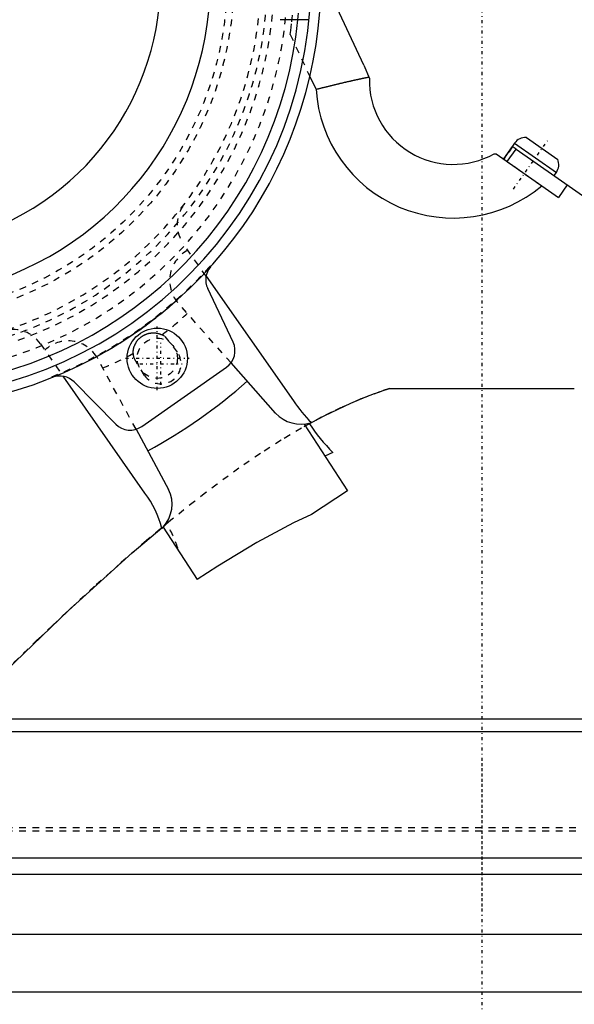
# Model space of a CAD drawing. Extents: x -584 to 152, y -5 to 847.
# Tile 4 of 13: x -69 to 14, y 177 to 324. Entities that reach past the tile are written whole.
import ezdxf

# ---------------------------------------------------------------- set-up
doc = ezdxf.new("R2010")
doc.units = 0
doc.linetypes.add('CENTER', pattern=[1.5, 0.45, -0.5, 0.05, -0.5])
doc.linetypes.add('DASHED', pattern=[2, 1, -1])
for name, color, linetype in [('AM_0', 7, 'CONTINUOUS'), ('AM_3', 7, 'DASHED'), ('AM_7', 7, 'CENTER')]:
    doc.layers.add(name, color=color, linetype=linetype)

msp = doc.modelspace()

# ---------------------------------------------------------------- linework, layer by layer
at = {"layer": 'AM_0', "color": 7, "linetype": 'CONTINUOUS'}
for p, q in [((-17.6, 317.2), (-23.99, 330.89)), ((-25.79, 324), (-30, 324)), ((-17.6, 317.2), (-16.78, 315.24)), ((-25.66, 315.54), (-24.74, 313.58)), ((4.87, 305.59), (3.21, 303.22)), ((4.87, 305.59), (11.1, 301.23)), ((6.62, 306.44), (11.3, 303.17)), ((1.79, 304), (2.1, 304)), ((2.1, 304), (11.39, 297.49)), ((4.52, 305.11), (3.2, 303.23)), ((3.77, 302.83), (5.09, 304.71)), ((4.52, 305.11), (4.53, 305.1)), ((5.09, 304.71), (76.2, 254.93)), ((10.76, 300.74), (11.1, 301.23)), ((12.71, 299.38), (11.39, 297.49)), ((-41.13, 285.74), (-28.09, 267.15)), ((-37.1, 275.91), (-40.89, 283.92)), ((-50.73, 263.32), (-38.09, 272.17)), ((-30.78, 265.32), (-37.41, 272.82)), ((-50.25, 253.38), (-62.44, 270.82)), ((-60.81, 269.97), (-54.58, 263.67)), ((-13.77, 269), (13.77, 269)), ((-51.57, 262.91), (-46.71, 253.94)), ((-26.51, 263.69), (-20.03, 253.72)), ((-25.77, 263.8), (-25.41, 263.91)), ((-25.73, 263.74), (-25.45, 263.9)), ((-22.23, 259.46), (-23.41, 258.92)), ((-20.03, 253.72), (-25.42, 250.22)), ((-47.11, 248.84), (-47.72, 248.12)), ((-47.53, 248.32), (-42.45, 240.5)), ((-47.39, 248.51), (-47.3, 248.58)), ((-78.19, 219.73), (81.67, 219.73)), ((-79.01, 217.82), (87.66, 217.82)), ((-97.09, 199), (97, 199)), ((82, 196.5), (-70.81, 196.5)), ((-81.15, 187.6), (80.62, 187.6)), ((-87.06, 179), (108.2, 179))]:
    msp.add_line(p, q, dxfattribs=at)
for points in [[(-30, 324, 0), (-30.08, 324, 0)], [(-16.85, 315.41, 0), (-16.86, 315.41, 0), (-16.88, 315.4, 0), (-16.89, 315.4, 0), (-16.9, 315.4, 0), (-16.91, 315.4, 0), (-16.93, 315.39, 0), (-16.96, 315.39, 0), (-16.98, 315.38, 0), (-17.01, 315.38, 0), (-17.03, 315.37, 0), (-17.04, 315.37, 0), (-17.06, 315.37, 0), (-17.09, 315.36, 0), (-17.12, 315.35, 0), (-17.15, 315.35, 0), (-17.18, 315.34, 0), (-17.22, 315.33, 0), (-17.24, 315.33, 0), (-17.25, 315.33, 0), (-17.29, 315.32, 0), (-17.33, 315.31, 0), (-17.35, 315.31, 0), (-17.37, 315.3, 0), (-17.41, 315.29, 0), (-17.45, 315.29, 0), (-17.48, 315.28, 0), (-17.5, 315.28, 0), (-17.54, 315.27, 0), (-17.59, 315.26, 0), (-17.64, 315.25, 0), (-17.68, 315.24, 0), (-17.73, 315.23, 0), (-17.76, 315.22, 0), (-17.79, 315.22, 0), (-17.84, 315.21, 0), (-17.89, 315.19, 0), (-17.95, 315.18, 0), (-18, 315.17, 0), (-18.06, 315.16, 0), (-18.09, 315.15, 0), (-18.12, 315.15, 0), (-18.18, 315.13, 0), (-18.24, 315.12, 0), (-18.3, 315.11, 0), (-18.36, 315.09, 0), (-18.43, 315.08, 0), (-18.46, 315.07, 0), (-18.49, 315.07, 0), (-18.56, 315.05, 0), (-18.63, 315.04, 0), (-18.7, 315.02, 0), (-18.76, 315.01, 0), (-18.84, 314.99, 0), (-18.87, 314.98, 0), (-18.91, 314.98, 0), (-18.98, 314.96, 0), (-19.05, 314.94, 0), (-19.13, 314.93, 0), (-19.2, 314.91, 0), (-19.28, 314.89, 0), (-19.32, 314.88, 0), (-19.36, 314.88, 0), (-19.43, 314.86, 0), (-19.51, 314.84, 0), (-19.55, 314.83, 0), (-19.59, 314.82, 0), (-19.67, 314.8, 0), (-19.76, 314.79, 0), (-19.8, 314.78, 0), (-19.84, 314.77, 0), (-19.92, 314.75, 0), (-20.01, 314.73, 0), (-20.09, 314.71, 0), (-20.18, 314.69, 0), (-20.26, 314.67, 0), (-20.31, 314.66, 0), (-20.35, 314.65, 0), (-20.44, 314.63, 0), (-20.53, 314.61, 0), (-20.62, 314.59, 0), (-20.71, 314.57, 0), (-20.8, 314.55, 0), (-20.84, 314.54, 0), (-20.89, 314.53, 0), (-20.98, 314.5, 0), (-21.07, 314.48, 0), (-21.17, 314.46, 0), (-21.26, 314.44, 0), (-21.35, 314.42, 0), (-21.4, 314.4, 0), (-21.45, 314.39, 0), (-21.54, 314.37, 0), (-21.64, 314.35, 0), (-21.74, 314.32, 0), (-21.84, 314.3, 0), (-21.93, 314.28, 0), (-21.98, 314.27, 0), (-22.03, 314.25, 0), (-22.13, 314.23, 0), (-22.23, 314.21, 0), (-22.33, 314.18, 0), (-22.43, 314.16, 0), (-22.53, 314.13, 0), (-22.58, 314.12, 0), (-22.63, 314.11, 0), (-22.73, 314.08, 0), (-22.83, 314.06, 0), (-22.88, 314.05, 0), (-22.93, 314.03, 0), (-23.03, 314.01, 0), (-23.14, 313.98, 0), (-23.19, 313.97, 0), (-23.24, 313.96, 0), (-23.34, 313.93, 0), (-23.44, 313.91, 0), (-23.55, 313.88, 0), (-23.65, 313.85, 0), (-23.75, 313.83, 0), (-23.81, 313.82, 0), (-23.86, 313.8, 0), (-23.96, 313.78, 0), (-24.06, 313.75, 0), (-24.17, 313.72, 0), (-24.27, 313.7, 0), (-24.38, 313.67, 0), (-24.43, 313.66, 0), (-24.48, 313.64, 0), (-24.58, 313.62, 0), (-24.69, 313.59, 0), (-24.74, 313.58, 0)], [(-25.42, 263.91, 0), (-23.44, 264.96, 0), (-19.54, 266.81, 0), (-17.29, 267.75, 0), (-16.64, 267.99, 0), (-16, 268.23, 0), (-15.69, 268.35, 0), (-15.37, 268.46, 0), (-14.73, 268.68, 0), (-14.09, 268.9, 0), (-13.77, 269, 0)], [(-25.42, 250.22, 0), (-28.07, 248.96, 0), (-33.57, 246.04, 0), (-39.39, 242.51, 0), (-42.45, 240.5, 0)], [(-78.19, 219.73, 0), (-72.31, 225.62, 0), (-61.64, 235.9, 0), (-52.14, 244.48, 0), (-47.74, 248.22, 0)]]:
    msp.add_polyline3d(points, dxfattribs=at)
msp.add_circle((-48.4, 273.5), 4.5, dxfattribs=at)
for centre, radius, start, end in [((-88, 330), 47.52, 144.3408, 13.6), ((-88, 330), 40.1, 143.2262, 13.6), ((-88, 330), 64, 160.957, 13.6), ((-88, 330), 62.5, 272.4276, 358.5528), ((-88, 330), 60.86, 277.5539, 354.3418), ((-4.28, 314.92), 12.5, 178.5594, 299.1022), ((-4.28, 314.92), 20.5, 183.7592, 310.0615), ((6.51, 304.44), 2, 86.7883, 145), ((9.46, 302.38), 2, 325, 23.2117), ((-38.18, 285.2), 3, 139.6718, 205.3503), ((-40.54, 287.21), 0.1, 319.6719, 327.3049), ((-39.81, 274.63), 3, 305, 25.35), ((-64.03, 270.76), 0.1, 284.0272, 290.5589), ((-62.94, 267.86), 3, 44.65, 110.5589), ((-88, 330), 80, 298.4977, 311.5019), ((-10.71, 278.78), 20.92, 213.7892, 225.3136), ((-26.97, 268.88), 5.21, 223.0501, 286.1415), ((-52.45, 265.78), 3, 224.65, 305), ((-1.52, 280.02), 29.18, 213.7746, 224.7856), ((-61.55, 244.71), 14.24, 13.8786, 37.5186), ((-51.24, 251.73), 5.04, 317.3995, 26.0431)]:
    msp.add_arc(centre, radius, start, end, dxfattribs=at)
at = {"layer": 'AM_3', "color": 6, "linetype": 'DASHED'}
for p, q in [((-28.57, 321.78), (-25.66, 315.54)), ((4.56, 305.08), (3.24, 303.2)), ((5.09, 304.71), (4.53, 305.1)), ((3.2, 303.23), (8.91, 299.23)), ((-41.13, 285.74), (-44.52, 290.56)), ((-40.47, 287.27), (-40.48, 287.29)), ((-37.41, 272.82), (-45.59, 282.07)), ((-47.3, 276.77), (-45.39, 274.38)), ((-65.82, 275.66), (-62.44, 270.82)), ((-51.57, 262.91), (-57.32, 273.49)), ((-50.31, 270.94), (-51.9, 273.55)), ((-64.13, 270.73), (-64.11, 270.7)), ((-47.3, 248.58), (-47.03, 248.81)), ((-47.11, 248.84), (-47.07, 248.89)), ((-45.44, 245.1), (-45.35, 245.16)), ((-75, 203.5), (75, 203.5)), ((-75, 203), (75, 203))]:
    msp.add_line(p, q, dxfattribs=at)
for points in [[(-28.57, 321.78, 0), (-28.48, 322.41, 0), (-28.34, 323.66, 0), (-28.22, 324.9, 0)], [(-40.46, 287.16, 0), (-40.46, 287.16, 0), (-40.46, 287.16, 0), (-40.45, 287.16, 0), (-40.45, 287.16, 0), (-40.45, 287.16, 0), (-40.45, 287.17, 0), (-40.45, 287.17, 0), (-40.45, 287.18, 0), (-40.44, 287.19, 0), (-40.44, 287.19, 0), (-40.44, 287.2, 0), (-40.44, 287.2, 0), (-40.44, 287.21, 0), (-40.44, 287.22, 0), (-40.44, 287.23, 0), (-40.44, 287.24, 0), (-40.45, 287.24, 0), (-40.45, 287.25, 0), (-40.45, 287.25, 0), (-40.46, 287.26, 0), (-40.46, 287.27, 0), (-40.47, 287.27, 0)], [(-54.26, 275.62, 0), (-54, 275.78, 0), (-53.49, 276.1, 0), (-52.98, 276.43, 0), (-52.73, 276.6, 0), (-52.48, 276.76, 0), (-51.99, 277.09, 0), (-51.5, 277.43, 0), (-51.02, 277.76, 0), (-50.54, 278.11, 0), (-50.07, 278.45, 0), (-49.83, 278.63, 0), (-49.59, 278.81, 0), (-49.11, 279.17, 0), (-48.64, 279.54, 0), (-48.16, 279.91, 0), (-47.69, 280.29, 0), (-47.22, 280.67, 0), (-46.98, 280.87, 0), (-46.75, 281.07, 0), (-46.28, 281.47, 0), (-45.82, 281.87, 0), (-45.59, 282.07, 0)], [(-52, 274.22, 0), (-52, 274.25, 0), (-52, 274.3, 0), (-52, 274.35, 0), (-52, 274.37, 0), (-52, 274.39, 0), (-51.99, 274.44, 0), (-51.99, 274.49, 0), (-51.99, 274.54, 0), (-51.98, 274.59, 0), (-51.98, 274.64, 0), (-51.97, 274.66, 0), (-51.97, 274.69, 0), (-51.96, 274.74, 0), (-51.96, 274.79, 0), (-51.95, 274.84, 0), (-51.94, 274.89, 0), (-51.93, 274.94, 0), (-51.92, 274.96, 0), (-51.92, 274.99, 0), (-51.9, 275.04, 0), (-51.89, 275.09, 0), (-51.88, 275.11, 0), (-51.88, 275.14, 0), (-51.86, 275.19, 0), (-51.85, 275.24, 0), (-51.84, 275.26, 0), (-51.83, 275.29, 0), (-51.81, 275.34, 0), (-51.79, 275.38, 0), (-51.77, 275.43, 0), (-51.75, 275.48, 0), (-51.73, 275.53, 0), (-51.72, 275.56, 0), (-51.71, 275.58, 0), (-51.68, 275.63, 0), (-51.66, 275.68, 0), (-51.63, 275.73, 0), (-51.6, 275.78, 0), (-51.57, 275.83, 0), (-51.56, 275.86, 0), (-51.54, 275.88, 0), (-51.51, 275.93, 0), (-51.48, 275.99, 0), (-51.44, 276.04, 0), (-51.4, 276.09, 0), (-51.37, 276.14, 0), (-51.35, 276.16, 0), (-51.33, 276.19, 0), (-51.29, 276.24, 0), (-51.24, 276.28, 0), (-51.2, 276.33, 0), (-51.16, 276.38, 0), (-51.11, 276.43, 0), (-51.09, 276.45, 0), (-51.06, 276.47, 0), (-51.02, 276.52, 0), (-50.97, 276.56, 0), (-50.92, 276.6, 0), (-50.86, 276.65, 0), (-50.81, 276.69, 0), (-50.79, 276.71, 0), (-50.76, 276.72, 0), (-50.71, 276.76, 0), (-50.65, 276.8, 0), (-50.63, 276.82, 0), (-50.6, 276.83, 0), (-50.54, 276.87, 0), (-50.49, 276.9, 0), (-50.46, 276.92, 0), (-50.43, 276.93, 0), (-50.37, 276.96, 0), (-50.31, 276.99, 0), (-50.25, 277.02, 0), (-50.19, 277.05, 0), (-50.13, 277.07, 0), (-50.1, 277.09, 0), (-50.07, 277.1, 0), (-50.01, 277.12, 0), (-49.95, 277.14, 0), (-49.89, 277.16, 0), (-49.82, 277.18, 0), (-49.76, 277.2, 0), (-49.73, 277.21, 0), (-49.7, 277.21, 0), (-49.64, 277.23, 0), (-49.58, 277.24, 0), (-49.52, 277.25, 0), (-49.46, 277.26, 0), (-49.4, 277.27, 0), (-49.37, 277.27, 0), (-49.34, 277.28, 0), (-49.28, 277.28, 0), (-49.22, 277.29, 0), (-49.17, 277.29, 0), (-49.11, 277.3, 0), (-49.05, 277.3, 0), (-49.03, 277.3, 0), (-49, 277.3, 0), (-48.95, 277.3, 0), (-48.89, 277.3, 0), (-48.84, 277.29, 0), (-48.79, 277.29, 0), (-48.74, 277.29, 0), (-48.71, 277.28, 0), (-48.68, 277.28, 0), (-48.63, 277.28, 0), (-48.58, 277.27, 0), (-48.56, 277.26, 0), (-48.53, 277.26, 0), (-48.48, 277.25, 0), (-48.43, 277.24, 0), (-48.4, 277.24, 0), (-48.38, 277.23, 0), (-48.33, 277.22, 0), (-48.28, 277.21, 0), (-48.23, 277.2, 0), (-48.18, 277.18, 0), (-48.13, 277.17, 0), (-48.11, 277.16, 0), (-48.09, 277.16, 0), (-48.04, 277.14, 0), (-47.99, 277.12, 0), (-47.95, 277.11, 0), (-47.9, 277.09, 0), (-47.85, 277.07, 0), (-47.83, 277.06, 0), (-47.81, 277.05, 0), (-47.76, 277.03, 0), (-47.72, 277.01, 0), (-47.7, 277, 0)], [(-57.47, 273.75, 0), (-56.92, 274.05, 0), (-55.84, 274.67, 0), (-54.78, 275.3, 0), (-54.26, 275.62, 0)], [(-57.47, 273.75, 0), (-57.44, 273.71, 0), (-57.39, 273.62, 0), (-57.34, 273.53, 0), (-57.32, 273.49, 0)], [(-64.11, 270.7, 0), (-64.11, 270.7, 0), (-64.1, 270.69, 0), (-64.1, 270.69, 0), (-64.09, 270.68, 0), (-64.09, 270.68, 0), (-64.08, 270.68, 0), (-64.08, 270.67, 0), (-64.05, 270.67, 0), (-64.03, 270.66, 0), (-64.02, 270.66, 0), (-64.02, 270.66, 0), (-64.02, 270.67, 0), (-64.01, 270.67, 0), (-64.01, 270.67, 0), (-64.01, 270.67, 0), (-64.01, 270.67, 0)], [(-13.77, 269, 0), (-15.2, 268.52, 0), (-18.08, 267.43, 0), (-20.98, 266.16, 0), (-22.44, 265.46, 0), (-23.91, 264.71, 0), (-26.89, 263.09, 0), (-29.93, 261.29, 0), (-33.03, 259.3, 0), (-36.22, 257.12, 0), (-39.49, 254.74, 0), (-41.17, 253.47, 0), (-42.87, 252.15, 0), (-46.37, 249.35, 0), (-50.01, 246.31, 0), (-53.8, 243.03, 0), (-57.75, 239.49, 0), (-61.89, 235.67, 0), (-64.04, 233.65, 0), (-66.24, 231.54, 0), (-70.82, 227.09, 0), (-75.66, 222.28, 0), (-78.19, 219.73, 0)]]:
    msp.add_polyline3d(points, dxfattribs=at)
for centre, radius in [((-88, 330), 51), ((-88, 330), 50), ((-48.4, 273.5), 3)]:
    msp.add_circle(centre, radius, dxfattribs=at)
for centre, radius, start, end in [((-88, 330), 56, 18, 0), ((-88, 330), 57, 106.4042, 68.4075), ((-88, 330), 55, 102.8744, 74.5013), ((-88, 330), 59, 159.2722, 4), ((-88, 330), 60.86, 354.3418, 13.6), ((-40.43, 293.44), 5, 146.3229, 215.1002), ((-45, 296.49), 0.5, 326.3229, 335.6081), ((-41.4, 285.09), 5.16, 118.5129, 215.8016), ((-88, 330), 63.9, 291.9344, 318.0513), ((-71.35, 308.87), 39.68, 306.5822, 313.7248), ((-69.92, 272.79), 5, 35, 103.9088), ((-61.71, 271.1), 5, 32.0077, 133.6683), ((-49, 274.3), 3, 55.6658, 64.3742), ((-71.35, 308.87), 39.68, 291.9151, 299.1892), ((-49, 274.3), 3, 181.3971, 194.3343), ((-47.86, 272.68), 3, 215.493, 34.507), ((-58.53, 241.34), 13.72, 16.189, 33.3823)]:
    msp.add_arc(centre, radius, start, end, dxfattribs=at)
at = {"layer": 'AM_7', "color": 4, "linetype": 'CENTER'}
for p, q in [((0, 356.5), (0, 191.5)), ((4.71, 298.74), (10.03, 306.32)), ((-48.4, 268.77), (-48.4, 278.23)), ((-47.86, 269.53), (-47.86, 275.83)), ((-53.12, 273.5), (-43.67, 273.5)), ((-51.01, 272.68), (-44.71, 272.68)), ((0, 213.12), (0, -0.25))]:
    msp.add_line(p, q, dxfattribs=at)

doc.saveas('drawing.dxf')
